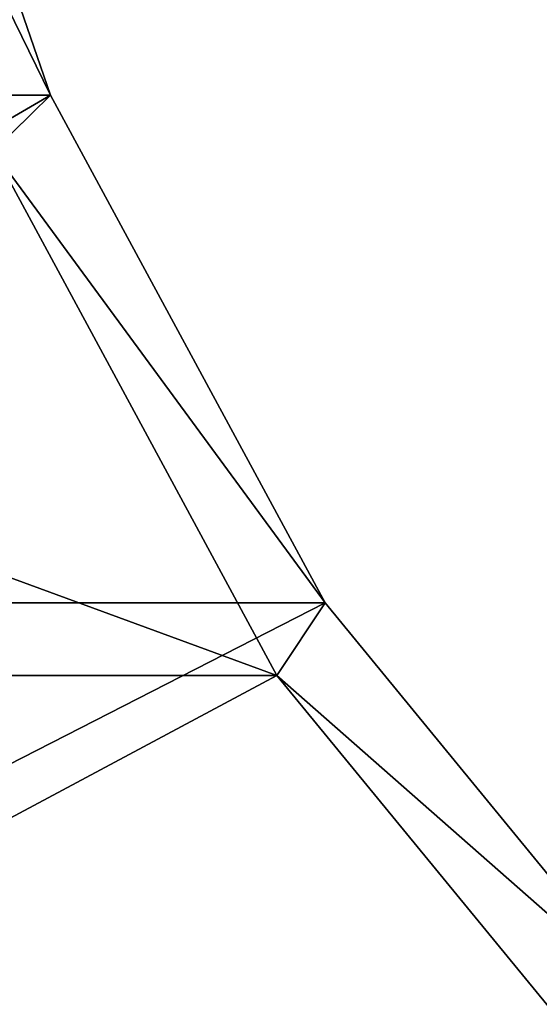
# Model space of a CAD drawing. Header units: centimetres. Extents: x 4.7 to 25.7, y -10.6 to 65.8.
# Tile 22 of 256: x 8.6 to 9.1, y -7.5 to -6.5. Entities that reach past the tile are written whole.
import ezdxf

# ---------------------------------------------------------------- set-up
doc = ezdxf.new("R2010")
doc.units = ezdxf.units.CM
doc.layers.add('6547', color=7, linetype='Continuous', true_color=0xe59ad7)

msp = doc.modelspace()

# ---------------------------------------------------------------- meshes
at = {"layer": '6547', "color": 254, "true_color": 0xcad1ee}
mesh = msp.add_polyface(dxfattribs=at)
corners = [(9.17237, -7.59097, 48.86972), (9.20884, -7.50727, 48.91053), (9.57886, -7.79493, 49.32452), (8.83139, -7.17533, 48.48823), (8.87852, -7.10462, 48.54095), (8.55441, -6.66366, 48.17833), (8.61019, -6.60894, 48.24073), (8.35653, -6.09049, 47.95693), (8.41849, -6.05368, 48.02625), (8.24241, -5.49487, 47.82924), (11.12148, -7.10462, 53.30138), (11.1686, -7.17533, 53.3541), (11.38981, -6.60894, 53.60159), (10.82763, -7.59097, 52.9726), (10.79116, -7.50727, 52.9318), (10.44567, -7.88791, 52.54525), (8.09044, -7.50727, 49.91013), (8.05398, -7.59097, 49.86932), (8.46047, -7.79493, 50.32412), (7.713, -7.17533, 49.48782), (7.76012, -7.10462, 49.54055), (7.43602, -6.66366, 49.17792), (7.49179, -6.60894, 49.24033), (7.23814, -6.09049, 48.95653), (7.3001, -6.05368, 49.02585), (7.12401, -5.49487, 48.82884), (8.05398, -7.59097, 49.86932), (9.17237, -7.59097, 48.86972), (9.55433, -7.88791, 49.29708), (8.83139, -7.17533, 48.48823), (7.713, -7.17533, 49.48782), (7.43602, -6.66366, 49.17792), (8.55441, -6.66366, 48.17833), (7.23814, -6.09049, 48.95653), (8.35653, -6.09049, 47.95693), (7.12401, -5.49487, 48.82884), (9.20884, -7.50727, 48.91053), (8.46047, -7.79493, 50.32412), (9.57886, -7.79493, 49.32452), (8.09044, -7.50727, 49.91013), (8.87852, -7.10462, 48.54095), (7.76012, -7.10462, 49.54055), (8.61019, -6.60894, 48.24073), (7.49179, -6.60894, 49.24033), (8.41849, -6.05368, 48.02625), (7.3001, -6.05368, 49.02585), (8.30793, -5.47667, 47.90256), (11.53953, -7.79493, 51.5182), (10.42114, -7.79493, 52.5178), (10.79116, -7.50727, 52.9318)]
mesh.append_faces([[corners[k] for k in face] for face in [(0, 1, 2), (3, 1, 0), (3, 4, 1), (5, 4, 3), (5, 6, 4), (7, 6, 5), (7, 8, 6), (9, 8, 7), (10, 11, 12), (10, 13, 11), (14, 13, 10), (14, 15, 13), (16, 17, 18), (16, 19, 17), (20, 19, 16), (20, 21, 19), (22, 21, 20), (22, 23, 21), (24, 23, 22), (24, 25, 23), (26, 27, 28), (26, 29, 27), (30, 29, 26), (31, 29, 30), (31, 32, 29), (33, 32, 31), (33, 34, 32), (35, 34, 33), (36, 37, 38), (36, 39, 37), (40, 39, 36), (40, 41, 39), (42, 41, 40), (42, 43, 41), (44, 43, 42), (44, 45, 43), (46, 45, 44), (47, 48, 49)]], dxfattribs={"color": 254})

doc.saveas('drawing.dxf')
